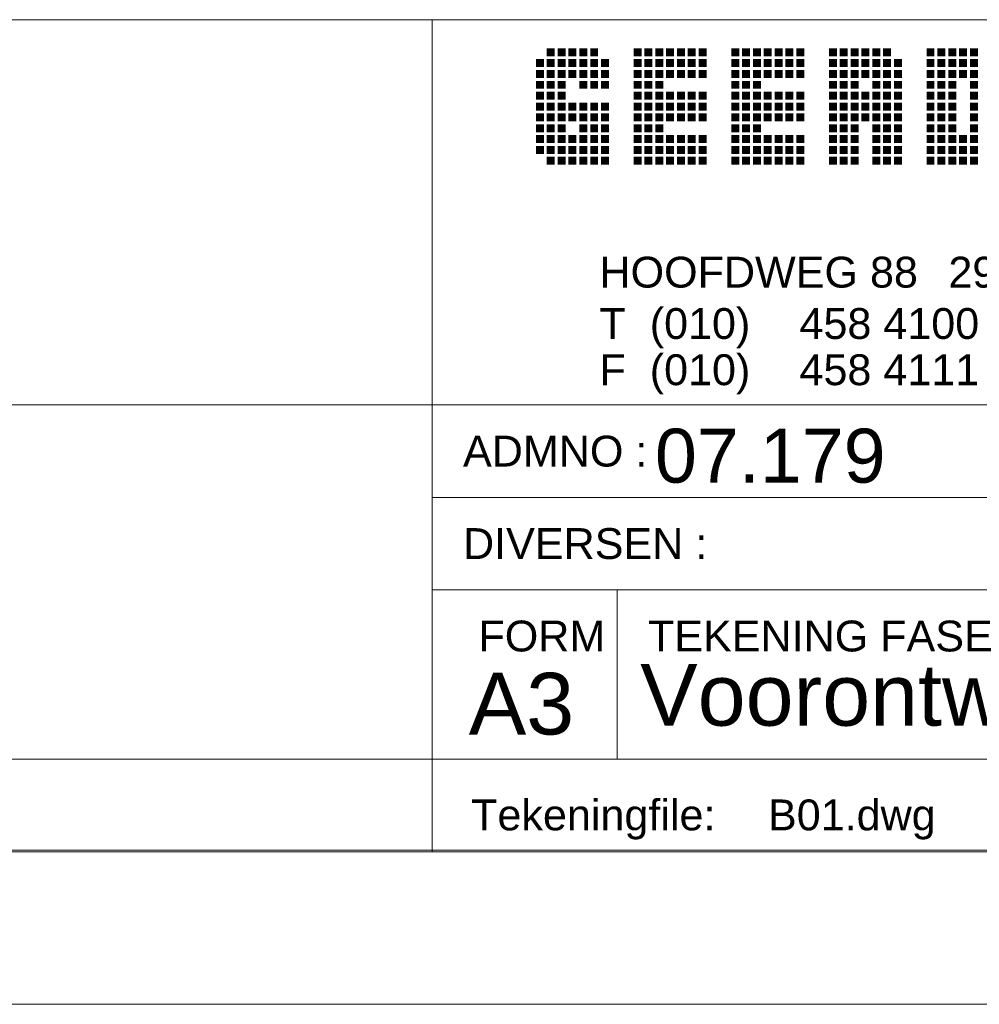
# Model space of a CAD drawing. Header units: millimetres. Extents: x 0 to 84100, y 0 to 59400.
# Tile 7 of 11: x 72933 to 79160, y 0 to 6390. Entities that reach past the tile are written whole.
import ezdxf

# ---------------------------------------------------------------- set-up
doc = ezdxf.new("R2010")
doc.units = ezdxf.units.MM
doc.header["$LTSCALE"] = 1016
doc.layers.add('Plattegronden', color=7, linetype='Continuous')
doc.styles.add('Arial', font='Arial')

# ---------------------------------------------------------------- blocks, each defined once
blk = doc.blocks.new('Groep-3')
at = {"color": 255, "linetype": 'Continuous', "lineweight": 0}
for p, q in [((-43768.9, -28700), (38331.1, -28700)), ((-44768.9, -29700), (39331.1, -29700))]:
    blk.add_line(p, q, dxfattribs=at)
blk = doc.blocks.new('Groep-4')
at = {"linetype": 'Continuous', "lineweight": 0}
for points in [[(31584.5, -23495.7), (31584.5, -23547.4), (31636.3, -23547.4), (31636.3, -23495.7), (31632.4, -23495.7)], [(31654.9, -23495.7), (31654.9, -23547.4), (31706.7, -23547.4), (31706.7, -23495.7), (31702.8, -23495.7)], [(31725.3, -23495.7), (31725.3, -23547.4), (31777.1, -23547.4), (31777.1, -23495.7), (31773.2, -23495.7)], [(31795.7, -23495.7), (31795.7, -23547.4), (31847.5, -23547.4), (31847.5, -23495.7), (31843.6, -23495.7)], [(31866.1, -23495.7), (31866.1, -23547.4), (31917.9, -23547.4), (31917.9, -23495.7), (31914, -23495.7)], [(32147.8, -23495.7), (32147.8, -23547.4), (32199.5, -23547.4), (32199.5, -23495.7), (32195.6, -23495.7)], [(32218.2, -23495.7), (32218.2, -23547.4), (32269.9, -23547.4), (32269.9, -23495.7), (32266, -23495.7)], [(32288.5, -23495.7), (32288.5, -23547.4), (32340.3, -23547.4), (32340.3, -23495.7), (32336.4, -23495.7)], [(32359, -23495.7), (32359, -23547.4), (32410.7, -23547.4), (32410.7, -23495.7), (32406.8, -23495.7)], [(32429.4, -23495.7), (32429.4, -23547.4), (32481.1, -23547.4), (32481.1, -23495.7), (32477.2, -23495.7)], [(32499.8, -23495.7), (32499.8, -23547.4), (32551.5, -23547.4), (32551.5, -23495.7), (32547.6, -23495.7)], [(32570.2, -23495.7), (32570.2, -23547.4), (32621.9, -23547.4), (32621.9, -23495.7), (32618, -23495.7)], [(32781.4, -23495.7), (32781.4, -23547.4), (32833.1, -23547.4), (32833.1, -23495.7), (32829.2, -23495.7)], [(32851.8, -23495.7), (32851.8, -23547.4), (32903.5, -23547.4), (32903.5, -23495.7), (32899.7, -23495.7)], [(32922.2, -23495.7), (32922.2, -23547.4), (32974, -23547.4), (32974, -23495.7), (32970.1, -23495.7)], [(32992.6, -23495.7), (32992.6, -23547.4), (33044.3, -23547.4), (33044.3, -23495.7), (33040.5, -23495.7)], [(33063, -23495.7), (33063, -23547.4), (33114.7, -23547.4), (33114.7, -23495.7), (33110.9, -23495.7)], [(33133.4, -23495.7), (33133.4, -23547.4), (33185.1, -23547.4), (33185.1, -23495.7), (33181.3, -23495.7)], [(33203.8, -23495.7), (33203.8, -23547.4), (33255.5, -23547.4), (33255.5, -23495.7), (33251.7, -23495.7)], [(33415, -23495.7), (33415, -23547.4), (33466.7, -23547.4), (33466.7, -23495.7), (33462.8, -23495.7)], [(33485.4, -23495.7), (33485.4, -23547.4), (33537.1, -23547.4), (33537.1, -23495.7), (33533.2, -23495.7)], [(33555.8, -23495.7), (33555.8, -23547.4), (33607.5, -23547.4), (33607.5, -23495.7), (33603.6, -23495.7)], [(33626.2, -23495.7), (33626.2, -23547.4), (33677.9, -23547.4), (33677.9, -23495.7), (33674, -23495.7)], [(33696.6, -23495.7), (33696.6, -23547.4), (33748.3, -23547.4), (33748.3, -23495.7), (33744.4, -23495.7)], [(33766.9, -23495.7), (33766.9, -23547.4), (33818.7, -23547.4), (33818.7, -23495.7), (33814.8, -23495.7)], [(34048.5, -23495.7), (34048.5, -23547.4), (34100.3, -23547.4), (34100.3, -23495.7), (34096.4, -23495.7)], [(34118.9, -23495.7), (34118.9, -23547.4), (34170.7, -23547.4), (34170.7, -23495.7), (34166.8, -23495.7)], [(34189.3, -23495.7), (34189.3, -23547.4), (34241.1, -23547.4), (34241.1, -23495.7), (34237.2, -23495.7)], [(34259.7, -23495.7), (34259.7, -23547.4), (34311.5, -23547.4), (34311.5, -23495.7), (34307.6, -23495.7)], [(34330.1, -23495.7), (34330.1, -23547.4), (34381.9, -23547.4), (34381.9, -23495.7), (34378, -23495.7)], [(31514.1, -23566.1), (31514.1, -23617.8), (31565.9, -23617.8), (31565.9, -23566.1), (31562, -23566.1)], [(31584.5, -23566.1), (31584.5, -23617.8), (31636.3, -23617.8), (31636.3, -23566.1), (31632.4, -23566.1)], [(31654.9, -23566.1), (31654.9, -23617.8), (31706.7, -23617.8), (31706.7, -23566.1), (31702.8, -23566.1)], [(31725.3, -23566.1), (31725.3, -23617.8), (31777.1, -23617.8), (31777.1, -23566.1), (31773.2, -23566.1)], [(31795.7, -23566.1), (31795.7, -23617.8), (31847.5, -23617.8), (31847.5, -23566.1), (31843.6, -23566.1)], [(31866.1, -23566.1), (31866.1, -23617.8), (31917.9, -23617.8), (31917.9, -23566.1), (31914, -23566.1)], [(31936.5, -23566.1), (31936.5, -23617.8), (31988.3, -23617.8), (31988.3, -23566.1), (31984.4, -23566.1)], [(32147.8, -23566.1), (32147.8, -23617.8), (32199.5, -23617.8), (32199.5, -23566.1), (32195.6, -23566.1)], [(32218.2, -23566.1), (32218.2, -23617.8), (32269.9, -23617.8), (32269.9, -23566.1), (32266, -23566.1)], [(32288.5, -23566.1), (32288.5, -23617.8), (32340.3, -23617.8), (32340.3, -23566.1), (32336.4, -23566.1)], [(32359, -23566.1), (32359, -23617.8), (32410.7, -23617.8), (32410.7, -23566.1), (32406.8, -23566.1)], [(32429.4, -23566.1), (32429.4, -23617.8), (32481.1, -23617.8), (32481.1, -23566.1), (32477.2, -23566.1)], [(32499.8, -23566.1), (32499.8, -23617.8), (32551.5, -23617.8), (32551.5, -23566.1), (32547.6, -23566.1)], [(32570.2, -23566.1), (32570.2, -23617.8), (32621.9, -23617.8), (32621.9, -23566.1), (32618, -23566.1)], [(32781.4, -23566.1), (32781.4, -23617.8), (32833.1, -23617.8), (32833.1, -23566.1), (32829.2, -23566.1)], [(32851.8, -23566.1), (32851.8, -23617.8), (32903.5, -23617.8), (32903.5, -23566.1), (32899.7, -23566.1)], [(32922.2, -23566.1), (32922.2, -23617.8), (32974, -23617.8), (32974, -23566.1), (32970.1, -23566.1)], [(32992.6, -23566.1), (32992.6, -23617.8), (33044.3, -23617.8), (33044.3, -23566.1), (33040.5, -23566.1)], [(33063, -23566.1), (33063, -23617.8), (33114.7, -23617.8), (33114.7, -23566.1), (33110.9, -23566.1)], [(33133.4, -23566.1), (33133.4, -23617.8), (33185.1, -23617.8), (33185.1, -23566.1), (33181.3, -23566.1)], [(33203.8, -23566.1), (33203.8, -23617.8), (33255.5, -23617.8), (33255.5, -23566.1), (33251.7, -23566.1)], [(33415, -23566.1), (33415, -23617.8), (33466.7, -23617.8), (33466.7, -23566.1), (33462.8, -23566.1)], [(33485.4, -23566.1), (33485.4, -23617.8), (33537.1, -23617.8), (33537.1, -23566.1), (33533.2, -23566.1)], [(33555.8, -23566.1), (33555.8, -23617.8), (33607.5, -23617.8), (33607.5, -23566.1), (33603.6, -23566.1)], [(33626.2, -23566.1), (33626.2, -23617.8), (33677.9, -23617.8), (33677.9, -23566.1), (33674, -23566.1)], [(33696.6, -23566.1), (33696.6, -23617.8), (33748.3, -23617.8), (33748.3, -23566.1), (33744.4, -23566.1)], [(33766.9, -23566.1), (33766.9, -23617.8), (33818.7, -23617.8), (33818.7, -23566.1), (33814.8, -23566.1)], [(33837.3, -23566.1), (33837.3, -23617.8), (33889.1, -23617.8), (33889.1, -23566.1), (33885.2, -23566.1)], [(34048.5, -23566.1), (34048.5, -23617.8), (34100.3, -23617.8), (34100.3, -23566.1), (34096.4, -23566.1)], [(34118.9, -23566.1), (34118.9, -23617.8), (34170.7, -23617.8), (34170.7, -23566.1), (34166.8, -23566.1)], [(34189.3, -23566.1), (34189.3, -23617.8), (34241.1, -23617.8), (34241.1, -23566.1), (34237.2, -23566.1)], [(34259.7, -23566.1), (34259.7, -23617.8), (34311.5, -23617.8), (34311.5, -23566.1), (34307.6, -23566.1)], [(34330.1, -23566.1), (34330.1, -23617.8), (34381.9, -23617.8), (34381.9, -23566.1), (34378, -23566.1)], [(31514.1, -23636.5), (31514.1, -23688.2), (31565.9, -23688.2), (31565.9, -23636.5), (31562, -23636.5)], [(31584.5, -23636.5), (31584.5, -23688.2), (31636.3, -23688.2), (31636.3, -23636.5), (31632.4, -23636.5)], [(31654.9, -23636.5), (31654.9, -23688.2), (31706.7, -23688.2), (31706.7, -23636.5), (31702.8, -23636.5)], [(31725.3, -23636.5), (31725.3, -23688.2), (31777.1, -23688.2), (31777.1, -23636.5), (31773.2, -23636.5)], [(31795.7, -23636.5), (31795.7, -23688.2), (31847.5, -23688.2), (31847.5, -23636.5), (31843.6, -23636.5)], [(31866.1, -23636.5), (31866.1, -23688.2), (31917.9, -23688.2), (31917.9, -23636.5), (31914, -23636.5)], [(31936.5, -23636.5), (31936.5, -23688.2), (31988.3, -23688.2), (31988.3, -23636.5), (31984.4, -23636.5)], [(32147.8, -23636.5), (32147.8, -23688.2), (32199.5, -23688.2), (32199.5, -23636.5), (32195.6, -23636.5)], [(32218.2, -23636.5), (32218.2, -23688.2), (32269.9, -23688.2), (32269.9, -23636.5), (32266, -23636.5)], [(32288.5, -23636.5), (32288.5, -23688.2), (32340.3, -23688.2), (32340.3, -23636.5), (32336.4, -23636.5)], [(32359, -23636.5), (32359, -23688.2), (32410.7, -23688.2), (32410.7, -23636.5), (32406.8, -23636.5)], [(32429.4, -23636.5), (32429.4, -23688.2), (32481.1, -23688.2), (32481.1, -23636.5), (32477.2, -23636.5)], [(32499.8, -23636.5), (32499.8, -23688.2), (32551.5, -23688.2), (32551.5, -23636.5), (32547.6, -23636.5)], [(32570.2, -23636.5), (32570.2, -23688.2), (32621.9, -23688.2), (32621.9, -23636.5), (32618, -23636.5)], [(32781.4, -23636.5), (32781.4, -23688.2), (32833.1, -23688.2), (32833.1, -23636.5), (32829.2, -23636.5)], [(32851.8, -23636.5), (32851.8, -23688.2), (32903.5, -23688.2), (32903.5, -23636.5), (32899.7, -23636.5)], [(32922.2, -23636.5), (32922.2, -23688.2), (32974, -23688.2), (32974, -23636.5), (32970.1, -23636.5)], [(32992.6, -23636.5), (32992.6, -23688.2), (33044.3, -23688.2), (33044.3, -23636.5), (33040.5, -23636.5)], [(33063, -23636.5), (33063, -23688.2), (33114.7, -23688.2), (33114.7, -23636.5), (33110.9, -23636.5)], [(33133.4, -23636.5), (33133.4, -23688.2), (33185.1, -23688.2), (33185.1, -23636.5), (33181.3, -23636.5)], [(33203.8, -23636.5), (33203.8, -23688.2), (33255.5, -23688.2), (33255.5, -23636.5), (33251.7, -23636.5)], [(33415, -23636.5), (33415, -23688.2), (33466.7, -23688.2), (33466.7, -23636.5), (33462.8, -23636.5)], [(33485.4, -23636.5), (33485.4, -23688.2), (33537.1, -23688.2), (33537.1, -23636.5), (33533.2, -23636.5)], [(33555.8, -23636.5), (33555.8, -23688.2), (33607.5, -23688.2), (33607.5, -23636.5), (33603.6, -23636.5)], [(33626.2, -23636.5), (33626.2, -23688.2), (33677.9, -23688.2), (33677.9, -23636.5), (33674, -23636.5)], [(33696.6, -23636.5), (33696.6, -23688.2), (33748.3, -23688.2), (33748.3, -23636.5), (33744.4, -23636.5)], [(33766.9, -23636.5), (33766.9, -23688.2), (33818.7, -23688.2), (33818.7, -23636.5), (33814.8, -23636.5)], [(33837.3, -23636.5), (33837.3, -23688.2), (33889.1, -23688.2), (33889.1, -23636.5), (33885.2, -23636.5)], [(34048.5, -23636.5), (34048.5, -23688.2), (34100.3, -23688.2), (34100.3, -23636.5), (34096.4, -23636.5)], [(34118.9, -23636.5), (34118.9, -23688.2), (34170.7, -23688.2), (34170.7, -23636.5), (34166.8, -23636.5)], [(34189.3, -23636.5), (34189.3, -23688.2), (34241.1, -23688.2), (34241.1, -23636.5), (34237.2, -23636.5)], [(34259.7, -23636.5), (34259.7, -23688.2), (34311.5, -23688.2), (34311.5, -23636.5), (34307.6, -23636.5)], [(34330.1, -23636.5), (34330.1, -23688.2), (34381.9, -23688.2), (34381.9, -23636.5), (34378, -23636.5)], [(31514.1, -23706.9), (31514.1, -23758.6), (31565.9, -23758.6), (31565.9, -23706.9), (31562, -23706.9)], [(31584.5, -23706.9), (31584.5, -23758.6), (31636.3, -23758.6), (31636.3, -23706.9), (31632.4, -23706.9)], [(31654.9, -23706.9), (31654.9, -23758.6), (31706.7, -23758.6), (31706.7, -23706.9), (31702.8, -23706.9)], [(31795.7, -23706.9), (31795.7, -23758.6), (31847.5, -23758.6), (31847.5, -23706.9), (31843.6, -23706.9)], [(31866.1, -23706.9), (31866.1, -23758.6), (31917.9, -23758.6), (31917.9, -23706.9), (31914, -23706.9)], [(31936.5, -23706.9), (31936.5, -23758.6), (31988.3, -23758.6), (31988.3, -23706.9), (31984.4, -23706.9)], [(32147.8, -23706.9), (32147.8, -23758.6), (32199.5, -23758.6), (32199.5, -23706.9), (32195.6, -23706.9)], [(32218.2, -23706.9), (32218.2, -23758.6), (32269.9, -23758.6), (32269.9, -23706.9), (32266, -23706.9)], [(32288.5, -23706.9), (32288.5, -23758.6), (32340.3, -23758.6), (32340.3, -23706.9), (32336.4, -23706.9)], [(32781.4, -23706.9), (32781.4, -23758.6), (32833.1, -23758.6), (32833.1, -23706.9), (32829.2, -23706.9)], [(32851.8, -23706.9), (32851.8, -23758.6), (32903.5, -23758.6), (32903.5, -23706.9), (32899.7, -23706.9)], [(32922.2, -23706.9), (32922.2, -23758.6), (32974, -23758.6), (32974, -23706.9), (32970.1, -23706.9)], [(33415, -23706.9), (33415, -23758.6), (33466.7, -23758.6), (33466.7, -23706.9), (33462.8, -23706.9)], [(33485.4, -23706.9), (33485.4, -23758.6), (33537.1, -23758.6), (33537.1, -23706.9), (33533.2, -23706.9)], [(33555.8, -23706.9), (33555.8, -23758.6), (33607.5, -23758.6), (33607.5, -23706.9), (33603.6, -23706.9)], [(33696.6, -23706.9), (33696.6, -23758.6), (33748.3, -23758.6), (33748.3, -23706.9), (33744.4, -23706.9)], [(33766.9, -23706.9), (33766.9, -23758.6), (33818.7, -23758.6), (33818.7, -23706.9), (33814.8, -23706.9)], [(33837.3, -23706.9), (33837.3, -23758.6), (33889.1, -23758.6), (33889.1, -23706.9), (33885.2, -23706.9)], [(34048.5, -23706.9), (34048.5, -23758.6), (34100.3, -23758.6), (34100.3, -23706.9), (34096.4, -23706.9)], [(34118.9, -23706.9), (34118.9, -23758.6), (34170.7, -23758.6), (34170.7, -23706.9), (34166.8, -23706.9)], [(34189.3, -23706.9), (34189.3, -23758.6), (34241.1, -23758.6), (34241.1, -23706.9), (34237.2, -23706.9)], [(34330.1, -23706.9), (34330.1, -23758.6), (34381.9, -23758.6), (34381.9, -23706.9), (34378, -23706.9)], [(31514.1, -23777.3), (31514.1, -23829), (31565.9, -23829), (31565.9, -23777.3), (31562, -23777.3)], [(31584.5, -23777.3), (31584.5, -23829), (31636.3, -23829), (31636.3, -23777.3), (31632.4, -23777.3)], [(31654.9, -23777.3), (31654.9, -23829), (31706.7, -23829), (31706.7, -23777.3), (31702.8, -23777.3)], [(32147.8, -23777.3), (32147.8, -23829), (32199.5, -23829), (32199.5, -23777.3), (32195.6, -23777.3)], [(32218.2, -23777.3), (32218.2, -23829), (32269.9, -23829), (32269.9, -23777.3), (32266, -23777.3)], [(32288.5, -23777.3), (32288.5, -23829), (32340.3, -23829), (32340.3, -23777.3), (32336.4, -23777.3)], [(32359, -23777.3), (32359, -23829), (32410.7, -23829), (32410.7, -23777.3), (32406.8, -23777.3)], [(32429.4, -23777.3), (32429.4, -23829), (32481.1, -23829), (32481.1, -23777.3), (32477.2, -23777.3)], [(32499.8, -23777.3), (32499.8, -23829), (32551.5, -23829), (32551.5, -23777.3), (32547.6, -23777.3)], [(32570.2, -23777.3), (32570.2, -23829), (32621.9, -23829), (32621.9, -23777.3), (32618, -23777.3)], [(32781.4, -23777.3), (32781.4, -23829), (32833.1, -23829), (32833.1, -23777.3), (32829.2, -23777.3)], [(32851.8, -23777.3), (32851.8, -23829), (32903.5, -23829), (32903.5, -23777.3), (32899.7, -23777.3)], [(32922.2, -23777.3), (32922.2, -23829), (32974, -23829), (32974, -23777.3), (32970.1, -23777.3)], [(32992.6, -23777.3), (32992.6, -23829), (33044.3, -23829), (33044.3, -23777.3), (33040.5, -23777.3)], [(33063, -23777.3), (33063, -23829), (33114.7, -23829), (33114.7, -23777.3), (33110.9, -23777.3)], [(33133.4, -23777.3), (33133.4, -23829), (33185.1, -23829), (33185.1, -23777.3), (33181.3, -23777.3)], [(33203.8, -23777.3), (33203.8, -23829), (33255.5, -23829), (33255.5, -23777.3), (33251.7, -23777.3)], [(33415, -23777.3), (33415, -23829), (33466.7, -23829), (33466.7, -23777.3), (33462.8, -23777.3)], [(33485.4, -23777.3), (33485.4, -23829), (33537.1, -23829), (33537.1, -23777.3), (33533.2, -23777.3)], [(33555.8, -23777.3), (33555.8, -23829), (33607.5, -23829), (33607.5, -23777.3), (33603.6, -23777.3)], [(33626.2, -23777.3), (33626.2, -23829), (33677.9, -23829), (33677.9, -23777.3), (33674, -23777.3)], [(33696.6, -23777.3), (33696.6, -23829), (33748.3, -23829), (33748.3, -23777.3), (33744.4, -23777.3)], [(33766.9, -23777.3), (33766.9, -23829), (33818.7, -23829), (33818.7, -23777.3), (33814.8, -23777.3)], [(33837.3, -23777.3), (33837.3, -23829), (33889.1, -23829), (33889.1, -23777.3), (33885.2, -23777.3)], [(34048.5, -23777.3), (34048.5, -23829), (34100.3, -23829), (34100.3, -23777.3), (34096.4, -23777.3)], [(34118.9, -23777.3), (34118.9, -23829), (34170.7, -23829), (34170.7, -23777.3), (34166.8, -23777.3)], [(34189.3, -23777.3), (34189.3, -23829), (34241.1, -23829), (34241.1, -23777.3), (34237.2, -23777.3)], [(34330.1, -23777.3), (34330.1, -23829), (34381.9, -23829), (34381.9, -23777.3), (34378, -23777.3)], [(31514.1, -23847.7), (31514.1, -23899.5), (31565.9, -23899.5), (31565.9, -23847.7), (31562, -23847.7)], [(31584.5, -23847.7), (31584.5, -23899.5), (31636.3, -23899.5), (31636.3, -23847.7), (31632.4, -23847.7)], [(31654.9, -23847.7), (31654.9, -23899.5), (31706.7, -23899.5), (31706.7, -23847.7), (31702.8, -23847.7)], [(31725.3, -23847.7), (31725.3, -23899.5), (31777.1, -23899.5), (31777.1, -23847.7), (31773.2, -23847.7)], [(31795.7, -23847.7), (31795.7, -23899.5), (31847.5, -23899.5), (31847.5, -23847.7), (31843.6, -23847.7)], [(31866.1, -23847.7), (31866.1, -23899.5), (31917.9, -23899.5), (31917.9, -23847.7), (31914, -23847.7)], [(31936.5, -23847.7), (31936.5, -23899.5), (31988.3, -23899.5), (31988.3, -23847.7), (31984.4, -23847.7)], [(32147.8, -23847.7), (32147.8, -23899.5), (32199.5, -23899.5), (32199.5, -23847.7), (32195.6, -23847.7)], [(32218.2, -23847.7), (32218.2, -23899.5), (32269.9, -23899.5), (32269.9, -23847.7), (32266, -23847.7)], [(32288.5, -23847.7), (32288.5, -23899.5), (32340.3, -23899.5), (32340.3, -23847.7), (32336.4, -23847.7)], [(32359, -23847.7), (32359, -23899.5), (32410.7, -23899.5), (32410.7, -23847.7), (32406.8, -23847.7)], [(32429.4, -23847.7), (32429.4, -23899.5), (32481.1, -23899.5), (32481.1, -23847.7), (32477.2, -23847.7)], [(32499.8, -23847.7), (32499.8, -23899.5), (32551.5, -23899.5), (32551.5, -23847.7), (32547.6, -23847.7)], [(32570.2, -23847.7), (32570.2, -23899.5), (32621.9, -23899.5), (32621.9, -23847.7), (32618, -23847.7)], [(32781.4, -23847.7), (32781.4, -23899.5), (32833.1, -23899.5), (32833.1, -23847.7), (32829.2, -23847.7)], [(32851.8, -23847.7), (32851.8, -23899.5), (32903.5, -23899.5), (32903.5, -23847.7), (32899.7, -23847.7)], [(32922.2, -23847.7), (32922.2, -23899.5), (32974, -23899.5), (32974, -23847.7), (32970.1, -23847.7)], [(32992.6, -23847.7), (32992.6, -23899.5), (33044.3, -23899.5), (33044.3, -23847.7), (33040.5, -23847.7)], [(33063, -23847.7), (33063, -23899.5), (33114.7, -23899.5), (33114.7, -23847.7), (33110.9, -23847.7)], [(33133.4, -23847.7), (33133.4, -23899.5), (33185.1, -23899.5), (33185.1, -23847.7), (33181.3, -23847.7)], [(33203.8, -23847.7), (33203.8, -23899.5), (33255.5, -23899.5), (33255.5, -23847.7), (33251.7, -23847.7)], [(33415, -23847.7), (33415, -23899.5), (33466.7, -23899.5), (33466.7, -23847.7), (33462.8, -23847.7)], [(33485.4, -23847.7), (33485.4, -23899.5), (33537.1, -23899.5), (33537.1, -23847.7), (33533.2, -23847.7)], [(33555.8, -23847.7), (33555.8, -23899.5), (33607.5, -23899.5), (33607.5, -23847.7), (33603.6, -23847.7)], [(33626.2, -23847.7), (33626.2, -23899.5), (33677.9, -23899.5), (33677.9, -23847.7), (33674, -23847.7)], [(33696.6, -23847.7), (33696.6, -23899.5), (33748.3, -23899.5), (33748.3, -23847.7), (33744.4, -23847.7)], [(33766.9, -23847.7), (33766.9, -23899.5), (33818.7, -23899.5), (33818.7, -23847.7), (33814.8, -23847.7)], [(33837.3, -23847.7), (33837.3, -23899.5), (33889.1, -23899.5), (33889.1, -23847.7), (33885.2, -23847.7)], [(34048.5, -23847.7), (34048.5, -23899.5), (34100.3, -23899.5), (34100.3, -23847.7), (34096.4, -23847.7)], [(34118.9, -23847.7), (34118.9, -23899.5), (34170.7, -23899.5), (34170.7, -23847.7), (34166.8, -23847.7)], [(34189.3, -23847.7), (34189.3, -23899.5), (34241.1, -23899.5), (34241.1, -23847.7), (34237.2, -23847.7)], [(34330.1, -23847.7), (34330.1, -23899.5), (34381.9, -23899.5), (34381.9, -23847.7), (34378, -23847.7)], [(31514.1, -23918.1), (31514.1, -23969.8), (31565.9, -23969.8), (31565.9, -23918.1), (31562, -23918.1)], [(31584.5, -23918.1), (31584.5, -23969.8), (31636.3, -23969.8), (31636.3, -23918.1), (31632.4, -23918.1)], [(31654.9, -23918.1), (31654.9, -23969.8), (31706.7, -23969.8), (31706.7, -23918.1), (31702.8, -23918.1)], [(31725.3, -23918.1), (31725.3, -23969.8), (31777.1, -23969.8), (31777.1, -23918.1), (31773.2, -23918.1)], [(31795.7, -23918.1), (31795.7, -23969.8), (31847.5, -23969.8), (31847.5, -23918.1), (31843.6, -23918.1)], [(31866.1, -23918.1), (31866.1, -23969.8), (31917.9, -23969.8), (31917.9, -23918.1), (31914, -23918.1)], [(31936.5, -23918.1), (31936.5, -23969.8), (31988.3, -23969.8), (31988.3, -23918.1), (31984.4, -23918.1)], [(32147.8, -23918.1), (32147.8, -23969.8), (32199.5, -23969.8), (32199.5, -23918.1), (32195.6, -23918.1)], [(32218.2, -23918.1), (32218.2, -23969.8), (32269.9, -23969.8), (32269.9, -23918.1), (32266, -23918.1)], [(32288.5, -23918.1), (32288.5, -23969.8), (32340.3, -23969.8), (32340.3, -23918.1), (32336.4, -23918.1)], [(32359, -23918.1), (32359, -23969.8), (32410.7, -23969.8), (32410.7, -23918.1), (32406.8, -23918.1)], [(32429.4, -23918.1), (32429.4, -23969.8), (32481.1, -23969.8), (32481.1, -23918.1), (32477.2, -23918.1)], [(32499.8, -23918.1), (32499.8, -23969.8), (32551.5, -23969.8), (32551.5, -23918.1), (32547.6, -23918.1)], [(32570.2, -23918.1), (32570.2, -23969.8), (32621.9, -23969.8), (32621.9, -23918.1), (32618, -23918.1)], [(32781.4, -23918.1), (32781.4, -23969.8), (32833.1, -23969.8), (32833.1, -23918.1), (32829.2, -23918.1)], [(32851.8, -23918.1), (32851.8, -23969.8), (32903.5, -23969.8), (32903.5, -23918.1), (32899.7, -23918.1)], [(32922.2, -23918.1), (32922.2, -23969.8), (32974, -23969.8), (32974, -23918.1), (32970.1, -23918.1)], [(32992.6, -23918.1), (32992.6, -23969.8), (33044.3, -23969.8), (33044.3, -23918.1), (33040.5, -23918.1)], [(33063, -23918.1), (33063, -23969.8), (33114.7, -23969.8), (33114.7, -23918.1), (33110.9, -23918.1)], [(33133.4, -23918.1), (33133.4, -23969.8), (33185.1, -23969.8), (33185.1, -23918.1), (33181.3, -23918.1)], [(33203.8, -23918.1), (33203.8, -23969.8), (33255.5, -23969.8), (33255.5, -23918.1), (33251.7, -23918.1)], [(33415, -23918.1), (33415, -23969.8), (33466.7, -23969.8), (33466.7, -23918.1), (33462.8, -23918.1)], [(33485.4, -23918.1), (33485.4, -23969.8), (33537.1, -23969.8), (33537.1, -23918.1), (33533.2, -23918.1)], [(33555.8, -23918.1), (33555.8, -23969.8), (33607.5, -23969.8), (33607.5, -23918.1), (33603.6, -23918.1)], [(33626.2, -23918.1), (33626.2, -23969.8), (33677.9, -23969.8), (33677.9, -23918.1), (33674, -23918.1)], [(33696.6, -23918.1), (33696.6, -23969.8), (33748.3, -23969.8), (33748.3, -23918.1), (33744.4, -23918.1)], [(33766.9, -23918.1), (33766.9, -23969.8), (33818.7, -23969.8), (33818.7, -23918.1), (33814.8, -23918.1)], [(33837.3, -23918.1), (33837.3, -23969.8), (33889.1, -23969.8), (33889.1, -23918.1), (33885.2, -23918.1)], [(34048.5, -23918.1), (34048.5, -23969.8), (34100.3, -23969.8), (34100.3, -23918.1), (34096.4, -23918.1)], [(34118.9, -23918.1), (34118.9, -23969.8), (34170.7, -23969.8), (34170.7, -23918.1), (34166.8, -23918.1)], [(34189.3, -23918.1), (34189.3, -23969.8), (34241.1, -23969.8), (34241.1, -23918.1), (34237.2, -23918.1)], [(34330.1, -23918.1), (34330.1, -23969.8), (34381.9, -23969.8), (34381.9, -23918.1), (34378, -23918.1)], [(31514.1, -23988.5), (31514.1, -24040.2), (31565.9, -24040.2), (31565.9, -23988.5), (31562, -23988.5)], [(31584.5, -23988.5), (31584.5, -24040.2), (31636.3, -24040.2), (31636.3, -23988.5), (31632.4, -23988.5)], [(31654.9, -23988.5), (31654.9, -24040.2), (31706.7, -24040.2), (31706.7, -23988.5), (31702.8, -23988.5)], [(31795.7, -23988.5), (31795.7, -24040.2), (31847.5, -24040.2), (31847.5, -23988.5), (31843.6, -23988.5)], [(31866.1, -23988.5), (31866.1, -24040.2), (31917.9, -24040.2), (31917.9, -23988.5), (31914, -23988.5)], [(31936.5, -23988.5), (31936.5, -24040.2), (31988.3, -24040.2), (31988.3, -23988.5), (31984.4, -23988.5)], [(32147.8, -23988.5), (32147.8, -24040.2), (32199.5, -24040.2), (32199.5, -23988.5), (32195.6, -23988.5)], [(32218.2, -23988.5), (32218.2, -24040.2), (32269.9, -24040.2), (32269.9, -23988.5), (32266, -23988.5)], [(32288.5, -23988.5), (32288.5, -24040.2), (32340.3, -24040.2), (32340.3, -23988.5), (32336.4, -23988.5)], [(32781.4, -23988.5), (32781.4, -24040.2), (32833.1, -24040.2), (32833.1, -23988.5), (32829.2, -23988.5)], [(32851.8, -23988.5), (32851.8, -24040.2), (32903.5, -24040.2), (32903.5, -23988.5), (32899.7, -23988.5)], [(32922.2, -23988.5), (32922.2, -24040.2), (32974, -24040.2), (32974, -23988.5), (32970.1, -23988.5)], [(33415, -23988.5), (33415, -24040.2), (33466.7, -24040.2), (33466.7, -23988.5), (33462.8, -23988.5)], [(33485.4, -23988.5), (33485.4, -24040.2), (33537.1, -24040.2), (33537.1, -23988.5), (33533.2, -23988.5)], [(33555.8, -23988.5), (33555.8, -24040.2), (33607.5, -24040.2), (33607.5, -23988.5), (33603.6, -23988.5)], [(33696.6, -23988.5), (33696.6, -24040.2), (33748.3, -24040.2), (33748.3, -23988.5), (33744.4, -23988.5)], [(33766.9, -23988.5), (33766.9, -24040.2), (33818.7, -24040.2), (33818.7, -23988.5), (33814.8, -23988.5)], [(33837.3, -23988.5), (33837.3, -24040.2), (33889.1, -24040.2), (33889.1, -23988.5), (33885.2, -23988.5)], [(34048.5, -23988.5), (34048.5, -24040.2), (34100.3, -24040.2), (34100.3, -23988.5), (34096.4, -23988.5)], [(34118.9, -23988.5), (34118.9, -24040.2), (34170.7, -24040.2), (34170.7, -23988.5), (34166.8, -23988.5)], [(34189.3, -23988.5), (34189.3, -24040.2), (34241.1, -24040.2), (34241.1, -23988.5), (34237.2, -23988.5)], [(34330.1, -23988.5), (34330.1, -24040.2), (34381.9, -24040.2), (34381.9, -23988.5), (34378, -23988.5)], [(31514.1, -24058.9), (31514.1, -24110.6), (31565.9, -24110.6), (31565.9, -24058.9), (31562, -24058.9)], [(31584.5, -24058.9), (31584.5, -24110.6), (31636.3, -24110.6), (31636.3, -24058.9), (31632.4, -24058.9)], [(31654.9, -24058.9), (31654.9, -24110.6), (31706.7, -24110.6), (31706.7, -24058.9), (31702.8, -24058.9)], [(31725.3, -24058.9), (31725.3, -24110.6), (31777.1, -24110.6), (31777.1, -24058.9), (31773.2, -24058.9)], [(31795.7, -24058.9), (31795.7, -24110.6), (31847.5, -24110.6), (31847.5, -24058.9), (31843.6, -24058.9)], [(31866.1, -24058.9), (31866.1, -24110.6), (31917.9, -24110.6), (31917.9, -24058.9), (31914, -24058.9)], [(31936.5, -24058.9), (31936.5, -24110.6), (31988.3, -24110.6), (31988.3, -24058.9), (31984.4, -24058.9)], [(32147.8, -24058.9), (32147.8, -24110.6), (32199.5, -24110.6), (32199.5, -24058.9), (32195.6, -24058.9)], [(32218.2, -24058.9), (32218.2, -24110.6), (32269.9, -24110.6), (32269.9, -24058.9), (32266, -24058.9)], [(32288.5, -24058.9), (32288.5, -24110.6), (32340.3, -24110.6), (32340.3, -24058.9), (32336.4, -24058.9)], [(32359, -24058.9), (32359, -24110.6), (32410.7, -24110.6), (32410.7, -24058.9), (32406.8, -24058.9)], [(32429.4, -24058.9), (32429.4, -24110.6), (32481.1, -24110.6), (32481.1, -24058.9), (32477.2, -24058.9)], [(32499.8, -24058.9), (32499.8, -24110.6), (32551.5, -24110.6), (32551.5, -24058.9), (32547.6, -24058.9)], [(32570.2, -24058.9), (32570.2, -24110.6), (32621.9, -24110.6), (32621.9, -24058.9), (32618, -24058.9)], [(32781.4, -24058.9), (32781.4, -24110.6), (32833.1, -24110.6), (32833.1, -24058.9), (32829.2, -24058.9)], [(32851.8, -24058.9), (32851.8, -24110.6), (32903.5, -24110.6), (32903.5, -24058.9), (32899.7, -24058.9)], [(32922.2, -24058.9), (32922.2, -24110.6), (32974, -24110.6), (32974, -24058.9), (32970.1, -24058.9)], [(32992.6, -24058.9), (32992.6, -24110.6), (33044.3, -24110.6), (33044.3, -24058.9), (33040.5, -24058.9)], [(33063, -24058.9), (33063, -24110.6), (33114.7, -24110.6), (33114.7, -24058.9), (33110.9, -24058.9)], [(33133.4, -24058.9), (33133.4, -24110.6), (33185.1, -24110.6), (33185.1, -24058.9), (33181.3, -24058.9)], [(33203.8, -24058.9), (33203.8, -24110.6), (33255.5, -24110.6), (33255.5, -24058.9), (33251.7, -24058.9)], [(33415, -24058.9), (33415, -24110.6), (33466.7, -24110.6), (33466.7, -24058.9), (33462.8, -24058.9)], [(33485.4, -24058.9), (33485.4, -24110.6), (33537.1, -24110.6), (33537.1, -24058.9), (33533.2, -24058.9)], [(33555.8, -24058.9), (33555.8, -24110.6), (33607.5, -24110.6), (33607.5, -24058.9), (33603.6, -24058.9)], [(33696.6, -24058.9), (33696.6, -24110.6), (33748.3, -24110.6), (33748.3, -24058.9), (33744.4, -24058.9)], [(33766.9, -24058.9), (33766.9, -24110.6), (33818.7, -24110.6), (33818.7, -24058.9), (33814.8, -24058.9)], [(33837.3, -24058.9), (33837.3, -24110.6), (33889.1, -24110.6), (33889.1, -24058.9), (33885.2, -24058.9)], [(34048.5, -24058.9), (34048.5, -24110.6), (34100.3, -24110.6), (34100.3, -24058.9), (34096.4, -24058.9)], [(34118.9, -24058.9), (34118.9, -24110.6), (34170.7, -24110.6), (34170.7, -24058.9), (34166.8, -24058.9)], [(34189.3, -24058.9), (34189.3, -24110.6), (34241.1, -24110.6), (34241.1, -24058.9), (34237.2, -24058.9)], [(34259.7, -24058.9), (34259.7, -24110.6), (34311.5, -24110.6), (34311.5, -24058.9), (34307.6, -24058.9)], [(34330.1, -24058.9), (34330.1, -24110.6), (34381.9, -24110.6), (34381.9, -24058.9), (34378, -24058.9)], [(31514.1, -24129.3), (31514.1, -24181.1), (31565.9, -24181.1), (31565.9, -24129.3), (31562, -24129.3)], [(31584.5, -24129.3), (31584.5, -24181.1), (31636.3, -24181.1), (31636.3, -24129.3), (31632.4, -24129.3)], [(31654.9, -24129.3), (31654.9, -24181.1), (31706.7, -24181.1), (31706.7, -24129.3), (31702.8, -24129.3)], [(31725.3, -24129.3), (31725.3, -24181.1), (31777.1, -24181.1), (31777.1, -24129.3), (31773.2, -24129.3)], [(31795.7, -24129.3), (31795.7, -24181.1), (31847.5, -24181.1), (31847.5, -24129.3), (31843.6, -24129.3)], [(31866.1, -24129.3), (31866.1, -24181.1), (31917.9, -24181.1), (31917.9, -24129.3), (31914, -24129.3)], [(31936.5, -24129.3), (31936.5, -24181.1), (31988.3, -24181.1), (31988.3, -24129.3), (31984.4, -24129.3)], [(32147.8, -24129.3), (32147.8, -24181.1), (32199.5, -24181.1), (32199.5, -24129.3), (32195.6, -24129.3)], [(32218.2, -24129.3), (32218.2, -24181.1), (32269.9, -24181.1), (32269.9, -24129.3), (32266, -24129.3)], [(32288.5, -24129.3), (32288.5, -24181.1), (32340.3, -24181.1), (32340.3, -24129.3), (32336.4, -24129.3)], [(32359, -24129.3), (32359, -24181.1), (32410.7, -24181.1), (32410.7, -24129.3), (32406.8, -24129.3)], [(32429.4, -24129.3), (32429.4, -24181.1), (32481.1, -24181.1), (32481.1, -24129.3), (32477.2, -24129.3)], [(32499.8, -24129.3), (32499.8, -24181.1), (32551.5, -24181.1), (32551.5, -24129.3), (32547.6, -24129.3)], [(32570.2, -24129.3), (32570.2, -24181.1), (32621.9, -24181.1), (32621.9, -24129.3), (32618, -24129.3)], [(32781.4, -24129.3), (32781.4, -24181.1), (32833.1, -24181.1), (32833.1, -24129.3), (32829.2, -24129.3)], [(32851.8, -24129.3), (32851.8, -24181.1), (32903.5, -24181.1), (32903.5, -24129.3), (32899.7, -24129.3)], [(32922.2, -24129.3), (32922.2, -24181.1), (32974, -24181.1), (32974, -24129.3), (32970.1, -24129.3)], [(32992.6, -24129.3), (32992.6, -24181.1), (33044.3, -24181.1), (33044.3, -24129.3), (33040.5, -24129.3)], [(33063, -24129.3), (33063, -24181.1), (33114.7, -24181.1), (33114.7, -24129.3), (33110.9, -24129.3)], [(33133.4, -24129.3), (33133.4, -24181.1), (33185.1, -24181.1), (33185.1, -24129.3), (33181.3, -24129.3)], [(33203.8, -24129.3), (33203.8, -24181.1), (33255.5, -24181.1), (33255.5, -24129.3), (33251.7, -24129.3)], [(33415, -24129.3), (33415, -24181.1), (33466.7, -24181.1), (33466.7, -24129.3), (33462.8, -24129.3)], [(33485.4, -24129.3), (33485.4, -24181.1), (33537.1, -24181.1), (33537.1, -24129.3), (33533.2, -24129.3)], [(33555.8, -24129.3), (33555.8, -24181.1), (33607.5, -24181.1), (33607.5, -24129.3), (33603.6, -24129.3)], [(33696.6, -24129.3), (33696.6, -24181.1), (33748.3, -24181.1), (33748.3, -24129.3), (33744.4, -24129.3)], [(33766.9, -24129.3), (33766.9, -24181.1), (33818.7, -24181.1), (33818.7, -24129.3), (33814.8, -24129.3)], [(33837.3, -24129.3), (33837.3, -24181.1), (33889.1, -24181.1), (33889.1, -24129.3), (33885.2, -24129.3)], [(34048.5, -24129.3), (34048.5, -24181.1), (34100.3, -24181.1), (34100.3, -24129.3), (34096.4, -24129.3)], [(34118.9, -24129.3), (34118.9, -24181.1), (34170.7, -24181.1), (34170.7, -24129.3), (34166.8, -24129.3)], [(34189.3, -24129.3), (34189.3, -24181.1), (34241.1, -24181.1), (34241.1, -24129.3), (34237.2, -24129.3)], [(34259.7, -24129.3), (34259.7, -24181.1), (34311.5, -24181.1), (34311.5, -24129.3), (34307.6, -24129.3)], [(34330.1, -24129.3), (34330.1, -24181.1), (34381.9, -24181.1), (34381.9, -24129.3), (34378, -24129.3)], [(31584.5, -24199.7), (31584.5, -24251.5), (31636.3, -24251.5), (31636.3, -24199.7), (31632.4, -24199.7)], [(31654.9, -24199.7), (31654.9, -24251.5), (31706.7, -24251.5), (31706.7, -24199.7), (31702.8, -24199.7)], [(31725.3, -24199.7), (31725.3, -24251.5), (31777.1, -24251.5), (31777.1, -24199.7), (31773.2, -24199.7)], [(31795.7, -24199.7), (31795.7, -24251.5), (31847.5, -24251.5), (31847.5, -24199.7), (31843.6, -24199.7)], [(31866.1, -24199.7), (31866.1, -24251.5), (31917.9, -24251.5), (31917.9, -24199.7), (31914, -24199.7)], [(31936.5, -24199.7), (31936.5, -24251.5), (31988.3, -24251.5), (31988.3, -24199.7), (31984.4, -24199.7)], [(32147.8, -24199.7), (32147.8, -24251.5), (32199.5, -24251.5), (32199.5, -24199.7), (32195.6, -24199.7)], [(32218.2, -24199.7), (32218.2, -24251.5), (32269.9, -24251.5), (32269.9, -24199.7), (32266, -24199.7)], [(32288.5, -24199.7), (32288.5, -24251.5), (32340.3, -24251.5), (32340.3, -24199.7), (32336.4, -24199.7)], [(32359, -24199.7), (32359, -24251.5), (32410.7, -24251.5), (32410.7, -24199.7), (32406.8, -24199.7)], [(32429.4, -24199.7), (32429.4, -24251.5), (32481.1, -24251.5), (32481.1, -24199.7), (32477.2, -24199.7)], [(32499.8, -24199.7), (32499.8, -24251.5), (32551.5, -24251.5), (32551.5, -24199.7), (32547.6, -24199.7)], [(32570.2, -24199.7), (32570.2, -24251.5), (32621.9, -24251.5), (32621.9, -24199.7), (32618, -24199.7)], [(32781.4, -24199.7), (32781.4, -24251.5), (32833.1, -24251.5), (32833.1, -24199.7), (32829.2, -24199.7)], [(32851.8, -24199.7), (32851.8, -24251.5), (32903.5, -24251.5), (32903.5, -24199.7), (32899.7, -24199.7)], [(32922.2, -24199.7), (32922.2, -24251.5), (32974, -24251.5), (32974, -24199.7), (32970.1, -24199.7)], [(32992.6, -24199.7), (32992.6, -24251.5), (33044.3, -24251.5), (33044.3, -24199.7), (33040.5, -24199.7)], [(33063, -24199.7), (33063, -24251.5), (33114.7, -24251.5), (33114.7, -24199.7), (33110.9, -24199.7)], [(33133.4, -24199.7), (33133.4, -24251.5), (33185.1, -24251.5), (33185.1, -24199.7), (33181.3, -24199.7)], [(33203.8, -24199.7), (33203.8, -24251.5), (33255.5, -24251.5), (33255.5, -24199.7), (33251.7, -24199.7)], [(33415, -24199.7), (33415, -24251.5), (33466.7, -24251.5), (33466.7, -24199.7), (33462.8, -24199.7)], [(33485.4, -24199.7), (33485.4, -24251.5), (33537.1, -24251.5), (33537.1, -24199.7), (33533.2, -24199.7)], [(33555.8, -24199.7), (33555.8, -24251.5), (33607.5, -24251.5), (33607.5, -24199.7), (33603.6, -24199.7)], [(33696.6, -24199.7), (33696.6, -24251.5), (33748.3, -24251.5), (33748.3, -24199.7), (33744.4, -24199.7)], [(33766.9, -24199.7), (33766.9, -24251.5), (33818.7, -24251.5), (33818.7, -24199.7), (33814.8, -24199.7)], [(33837.3, -24199.7), (33837.3, -24251.5), (33889.1, -24251.5), (33889.1, -24199.7), (33885.2, -24199.7)], [(34048.5, -24199.7), (34048.5, -24251.5), (34100.3, -24251.5), (34100.3, -24199.7), (34096.4, -24199.7)], [(34118.9, -24199.7), (34118.9, -24251.5), (34170.7, -24251.5), (34170.7, -24199.7), (34166.8, -24199.7)], [(34189.3, -24199.7), (34189.3, -24251.5), (34241.1, -24251.5), (34241.1, -24199.7), (34237.2, -24199.7)], [(34259.7, -24199.7), (34259.7, -24251.5), (34311.5, -24251.5), (34311.5, -24199.7), (34307.6, -24199.7)], [(34330.1, -24199.7), (34330.1, -24251.5), (34381.9, -24251.5), (34381.9, -24199.7), (34378, -24199.7)]]:
    blk.add_hatch(color=152, dxfattribs=at).paths.add_polyline_path(points)
at = {"color": 255, "linetype": 'Continuous', "lineweight": 0}
for p, q in [((18341.1, -23310), (38341.1, -23310)), ((30841.1, -23310), (30841.1, -28710)), ((18341.1, -25810), (38341.1, -25810)), ((38341.1, -26410), (30841.1, -26410)), ((38341.1, -27010), (30841.1, -27010)), ((32041.1, -27010), (32041.1, -28110)), ((30841.1, -28110), (15941.1, -28110)), ((38341.1, -28110), (30841.1, -28110)), ((38341.1, -28710), (18341.1, -28710))]:
    blk.add_line(p, q, dxfattribs=at)
at = {"color": 255, "attachment_point": 1, "line_spacing_factor": 0.966482, "style": 'Arial'}
for s, insert, char_height in [('HOOFDWEG 88', (31926.4, -24848.4), 200.182), ('2908LC', (34190.5, -24848.4), 200.18), ('T  (010) ', (31926.4, -25181.7), 200.18), ('458 4100', (33224.3, -25181.7), 200.18), ('F  (010) ', (31926.4, -25481.7), 200.18), ('458 4111', (33224.3, -25481.7), 200.18), ('ADMNO :', (31041.1, -26009.8), 200.18), ('DIVERSEN :', (31041.1, -26609.8), 200.18), ('FORM', (31141.1, -27209.8), 200.18), ('TEKENING FASE', (32241.1, -27209.8), 200.182), ('Tekeningfile:', (31093.6, -28370.7), 200.182)]:
    blk.add_mtext(s, dxfattribs=dict(at, insert=insert, char_height=char_height))

msp = doc.modelspace()

# ---------------------------------------------------------------- block references
at = {"layer": 'Plattegronden', "color": 255}
for name in ['Groep-3', 'Groep-4']:
    msp.add_blockref(name, (44768.9, 29700), dxfattribs=at)

# ---------------------------------------------------------------- texts
at = {"layer": 'Plattegronden', "color": 255, "line_spacing_factor": 0.966482, "style": 'Arial'}
for s, insert, char_height, attachment_point in [('07.179', (77055.3, 3735.7), 350.32, 1), ('Voorontwerp', (76959.5, 1948.1), 400.364, 4), ('A3', (75847.2, 2151.3), 400.36, 1), ('B01.dwg', (77788.8, 1329.3), 200.18, 1)]:
    msp.add_mtext(s, dxfattribs=dict(at, insert=insert, char_height=char_height, attachment_point=attachment_point))

doc.saveas('drawing.dxf')
